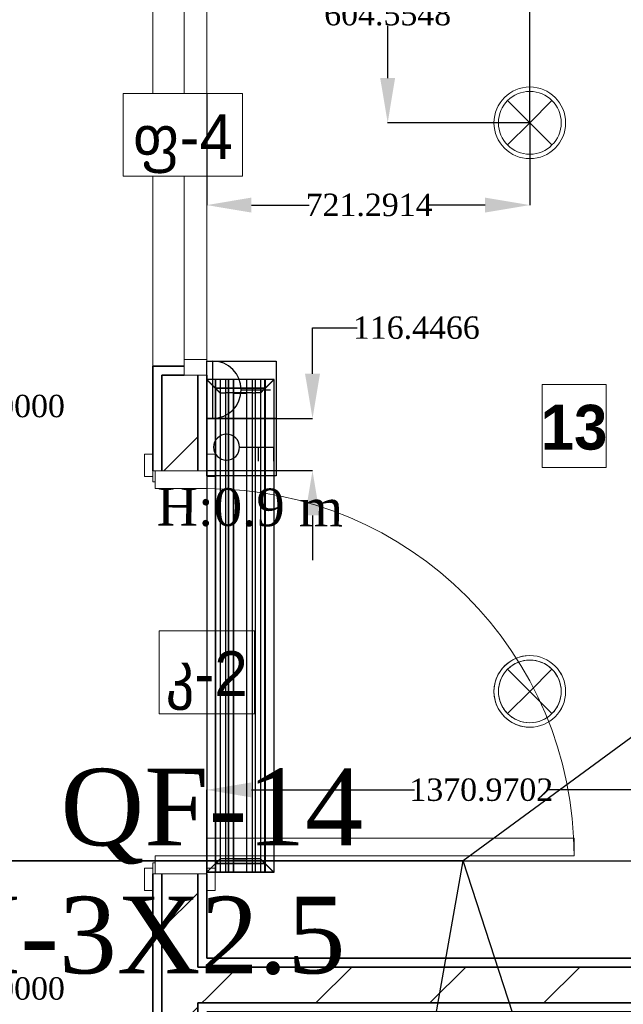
# Model space of a CAD drawing. Header units: inches. Extents: x -78787 to 29484, y -9517 to 23232.
# Tile 39 of 256: x -13003 to -11656, y 383 to 2580. Entities that reach past the tile are written whole.
import ezdxf
from ezdxf import colors
from ezdxf.entities.mleader import LeaderData, LeaderLine
from ezdxf.math import Vec2, Vec3

# ---------------------------------------------------------------- set-up
doc = ezdxf.new("R2010")
doc.units = ezdxf.units.IN
doc.header["$MEASUREMENT"] = 0
doc.set_wipeout_variables(frame=1)
for name, color, linetype in [('- განათება', 7, 'Continuous'), ('- მექანიკური ნაწილი', 7, 'Continuous'), ('- საშტეფცელო როზეტები', 7, 'Continuous'), ('Edges', 7, 'Continuous'), ('New_Structural - Bearing', 7, 'Continuous')]:
    doc.layers.add(name, color=color, linetype=linetype)
for name, color, linetype, lineweight in [('New_Annotation - Text_Pen_No__20', 1, 'Continuous', 0), ('New_Archicad Doors_Pen_No__1', 7, 'Continuous', 13), ('New_Archicad Windows_Pen_No__1', 7, 'Continuous', 13), ('New_Structural - Bearing_Pen_No__1', 7, 'Continuous', 13), ('New_Structural - Bearing_Pen_No__6', 5, 'Continuous', 35)]:
    doc.layers.add(name, color=color, linetype=linetype, lineweight=lineweight)
doc.layers.add('New_Interior - Lamp_Pen_No__77', color=7, linetype='Continuous', lineweight=20, true_color=0xffeb28)
doc.layers.add('New_Structural - Bearing_Pen_No__57', color=7, linetype='Continuous', lineweight=25, true_color=0xdcd214)
doc.styles.add('CT', font='ARIALN.TTF', dxfattribs={"height": 200})
doc.styles.add('GENERATED_STYLE_2', font='txt')
doc.styles.add('GENERATED_STYLE_3', font='txt')
doc.styles.get("Standard").update_dxf_attribs({"font": 'arial.ttf'})
doc.dimstyles.get("Standard").update_dxf_attribs({"dimtxt": 0.18, "dimasz": 0.18, "dimexe": 0.18, "dimexo": 0.0625, "dimgap": 0.09, "dimtad": 0, "dimtih": 1, "dimtoh": 1, "dimdec": 4, "dimzin": 0, "dimdsep": 46, "dimtxsty": 'Standard', "dimcen": 0.09, "dimadec": 0, "dimazin": 0, "dimtfac": 1, "dimtdec": 4, "dimtofl": 0, "dimtmove": 0, "dimatfit": 3, "dimfxl": 1, "dimtolj": 1, "dimtzin": 0, "dimarcsym": 0})
pattern_1 = [(45, (0, 0), (-127.2792, 127.2792), [])]

# ---------------------------------------------------------------- blocks, each defined once
blk = doc.blocks.new('Wall_54', base_point=(-35183.8, 21505.3))
at = {"layer": 'New_Structural - Bearing_Pen_No__57', "linetype": 'Continuous', "lineweight": 25, "true_color": 0xdcd214}
h = blk.add_hatch(dxfattribs=at)
h.set_pattern_fill('MASONRY_BLOCK', color=52, style=0, pattern_type=2)
h.set_pattern_definition(pattern_1)
h.paths.add_polyline_path([(-37945.7, 21485.3), (-37945.7, 21405.3), (-37925.7, 21405.3), (-37925.7, 21485.3)])
h = blk.add_hatch(dxfattribs=at)
h.set_pattern_fill('MASONRY_BLOCK', color=52, style=0, pattern_type=2)
h.set_pattern_definition(pattern_1)
h.paths.add_polyline_path([(-35183.8, 21485.3), (-37925.7, 21485.3), (-37925.7, 21405.3), (-35183.8, 21405.3)])
at = {"layer": 'New_Structural - Bearing_Pen_No__1', "color": 7, "linetype": 'Continuous', "lineweight": 13, "flags": 128}
for points in [[(-35183.8, 21505.3), (-35183.8, 21485.3)], [(-35183.8, 21485.3), (-35183.8, 21405.3)], [(-35183.8, 21405.3), (-35183.8, 21385.3)]]:
    blk.add_lwpolyline(points, dxfattribs=at)
at = {"layer": 'New_Structural - Bearing_Pen_No__6', "color": 5, "linetype": 'Continuous', "lineweight": 35}
for p, q in [((-37925.7, 21485.3), (-37945.7, 21485.3)), ((-35183.8, 21485.3), (-37925.7, 21485.3)), ((-37945.7, 21405.3), (-37925.7, 21405.3)), ((-37925.7, 21405.3), (-35183.8, 21405.3))]:
    blk.add_line(p, q, dxfattribs=at)
at = {"layer": 'New_Structural - Bearing_Pen_No__6', "color": 5, "linetype": 'Continuous', "lineweight": 35, "flags": 128}
for points in [[(-35183.8, 21505.3), (-37925.7, 21505.3)], [(-37925.7, 21385.3), (-35183.8, 21385.3)]]:
    blk.add_lwpolyline(points, dxfattribs=at)
blk = doc.blocks.new('Horizontal Multi-Sash Window_8')
at = {"layer": 'New_Archicad Windows_Pen_No__1', "color": 7, "linetype": 'Continuous', "lineweight": 13}
for p, q in [((-500, 70), (-480, 70)), ((-480, 70), (480, 70)), ((-480, 0), (-480, 70)), ((500, 70), (480, 70)), ((480, 0), (480, 70)), ((-500, 0), (-465, 0)), ((-500, 0), (-500, -30)), ((-500, 0), (-500, -30)), ((-465, 0), (-465, -50)), ((-465, 0), (465, 0)), ((465, -50), (465, 0)), ((465, 0), (500, 0)), ((500, 0), (500, -30)), ((500, 0), (500, -30)), ((-500, -30), (-500, -50)), ((-500, -30), (-500, -50)), ((500, -30), (500, -50)), ((500, -30), (500, -50)), ((-500, -50), (500, -50)), ((-465, -50), (-500, -50)), ((465, -50), (-465, -50)), ((500, -50), (465, -50))]:
    blk.add_line(p, q, dxfattribs=at)
blk = doc.blocks.new('Door_8')
at = {"layer": 'New_Archicad Doors_Pen_No__1', "color": 7, "linetype": 'Continuous', "lineweight": 13}
for p, q in [((370, 0), (370, 820)), ((370, 820), (410, 820)), ((410, 820), (410, 0)), ((-487, 0), (-487, 19)), ((-487, 19), (-437, 19)), ((-437, 0), (-487, 0)), ((-450, 0), (-487, 0)), ((-450, 0), (-487, 0)), ((-410, 0), (-450, 0)), ((-450, 0), (-450, -115)), ((-450, 0), (-450, -20)), ((-450, 0), (-450, -20)), ((-437, 19), (-437, 0)), ((-410, -115), (-410, 0)), ((410, 0), (370, 0)), ((450, 0), (410, 0)), ((410, 0), (410, -115)), ((437, 19), (487, 19)), ((437, 0), (437, 19)), ((487, 0), (437, 0)), ((450, -115), (450, 0)), ((450, 0), (450, -20)), ((450, 0), (450, -20)), ((450, 0), (487, 0)), ((450, 0), (487, 0)), ((487, 19), (487, 0)), ((-450, -20), (-450, -100)), ((-450, -20), (-450, -100)), ((450, -20), (450, -100)), ((450, -20), (450, -100)), ((-450, -100), (-450, -115)), ((-450, -100), (-450, -115)), ((450, -100), (450, -115)), ((450, -100), (450, -115)), ((-487, -139), (-487, -120)), ((-487, -120), (-437, -120)), ((-450, -120), (-487, -120)), ((-450, -120), (-487, -120)), ((-450, -120), (-450, -115)), ((-450, -115), (-425, -115)), ((-450, -115), (-410, -115)), ((-450, -115), (-450, -120)), ((-450, -115), (-450, -120)), ((-425, -120), (-450, -120)), ((-437, -120), (-437, -139)), ((-425, -115), (-425, -120)), ((410, -115), (450, -115)), ((425, -120), (425, -115)), ((425, -115), (450, -115)), ((450, -120), (425, -120)), ((437, -120), (487, -120)), ((437, -139), (437, -120)), ((450, -115), (450, -120)), ((450, -115), (450, -120)), ((450, -115), (450, -120)), ((450, -120), (487, -120)), ((450, -120), (487, -120)), ((487, -120), (487, -139)), ((-437, -139), (-487, -139)), ((487, -139), (437, -139))]:
    blk.add_line(p, q, dxfattribs=at)
blk.add_arc((410, 0), 820, 90, 180, dxfattribs=at)
blk = doc.blocks.new('Wall_248', base_point=(-37925.7, 18905.3))
at = {"layer": 'New_Structural - Bearing_Pen_No__57', "linetype": 'Continuous', "lineweight": 25, "true_color": 0xdcd214}
h = blk.add_hatch(dxfattribs=at)
h.set_pattern_fill('MASONRY_BLOCK', color=52, style=0, pattern_type=2)
h.set_pattern_definition(pattern_1)
h.paths.add_polyline_path([(-37975.7, 22806.3), (-38025.7, 22806.3), (-38025.7, 22593.4), (-37945.7, 22593.4), (-37945.7, 22806.3)])
h = blk.add_hatch(dxfattribs=at)
h.set_pattern_fill('MASONRY_BLOCK', color=52, style=0, pattern_type=2)
h.set_pattern_definition(pattern_1)
h.paths.add_polyline_path([(-38025.7, 21485.3), (-37945.7, 21485.3), (-37945.7, 21693.4), (-38025.7, 21693.4)])
h = blk.add_hatch(dxfattribs=at)
h.set_pattern_fill('MASONRY_BLOCK', color=52, style=0, pattern_type=2)
h.set_pattern_definition(pattern_1)
h.paths.add_polyline_path([(-38025.7, 21485.3), (-38025.7, 21405.3), (-37945.7, 21405.3), (-37945.7, 21485.3)])
h = blk.add_hatch(dxfattribs=at)
h.set_pattern_fill('MASONRY_BLOCK', color=52, style=0, pattern_type=2)
h.set_pattern_definition(pattern_1)
h.paths.add_polyline_path([(-37945.7, 21405.3), (-38025.7, 21405.3), (-38025.7, 21195.7), (-37975.7, 21195.7), (-37945.7, 21195.7)])
at = {"layer": 'New_Structural - Bearing_Pen_No__1', "color": 7, "linetype": 'Continuous', "lineweight": 13}
for p, q in [((-37975.7, 22806.3), (-37975.7, 22826.3)), ((-37975.7, 22806.3), (-37945.7, 22806.3)), ((-37945.7, 22806.3), (-37925.7, 22806.3)), ((-38040.7, 22593.4), (-38045.7, 22593.4)), ((-38025.7, 22593.4), (-38040.7, 22593.4)), ((-37945.7, 22593.4), (-38025.7, 22593.4)), ((-37925.7, 22593.4), (-37945.7, 22593.4)), ((-38040.7, 21693.4), (-38045.7, 21693.4)), ((-38025.7, 21693.4), (-38040.7, 21693.4)), ((-37945.7, 21693.4), (-38025.7, 21693.4)), ((-37925.7, 21693.4), (-37945.7, 21693.4))]:
    blk.add_line(p, q, dxfattribs=at)
at = {"layer": 'New_Structural - Bearing_Pen_No__6', "color": 5, "linetype": 'Continuous', "lineweight": 35}
for p, q in [((-37975.7, 22826.3), (-38045.7, 22826.3)), ((-38045.7, 22806.3), (-38045.7, 22826.3)), ((-38025.7, 22806.3), (-38025.7, 22593.4)), ((-38025.7, 22806.3), (-37975.7, 22806.3)), ((-37945.7, 22593.4), (-37945.7, 22806.3)), ((-38045.7, 22593.4), (-38045.7, 22630.4)), ((-37925.7, 22593.4), (-37925.7, 22630.4)), ((-38045.7, 21693.4), (-38045.7, 21656.4)), ((-38025.7, 21693.4), (-38025.7, 21485.3)), ((-37945.7, 21485.3), (-37945.7, 21693.4)), ((-37925.7, 21693.4), (-37925.7, 21656.4)), ((-38025.7, 21485.3), (-38025.7, 21405.3)), ((-37925.7, 21485.3), (-37945.7, 21485.3)), ((-38025.7, 21405.3), (-38025.7, 21195.7)), ((-37945.7, 21405.3), (-37925.7, 21405.3)), ((-37945.7, 21195.7), (-37945.7, 21405.3))]:
    blk.add_line(p, q, dxfattribs=at)
at = {"layer": 'New_Structural - Bearing_Pen_No__6', "color": 5, "linetype": 'Continuous', "lineweight": 35, "flags": 128}
for points in [[(-38045.7, 22806.3), (-38045.7, 22593.4)], [(-37925.7, 22593.4), (-37925.7, 22806.3)], [(-38045.7, 21693.4), (-38045.7, 21195.7)], [(-37925.7, 21505.3), (-37925.7, 21693.4)]]:
    blk.add_lwpolyline(points, dxfattribs=at)
at = {"layer": 'New_Archicad Doors_Pen_No__1', "color": 7, "linetype": 'Continuous', "lineweight": 13, "zscale": 1000, "rotation": 270}
blk.add_blockref('Door_8', (-37925.7, 22143.4), dxfattribs=at)
at = {"layer": 'New_Archicad Windows_Pen_No__1', "color": 7, "linetype": 'Continuous', "lineweight": 13, "xscale": -1, "zscale": 1000, "rotation": 90}
blk.add_blockref('Horizontal Multi-Sash Window_8', (-37975.7, 23306.3), dxfattribs=at)
blk = doc.blocks.new('Wall_249', base_point=(-35083.8, 24094.3))
at = {"layer": 'New_Archicad Doors_Pen_No__1', "color": 7, "linetype": 'Continuous', "lineweight": 13, "zscale": 1000, "rotation": 179.9999999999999}
blk.add_blockref('Door_8', (-38737.1, 23974.3), dxfattribs=at)
blk = doc.blocks.new('- საშტეფცელო როზეტი IP22')
at = {"layer": '- საშტეფცელო როზეტები', "color": 5}
for p, q in [((8536.7, 3822.7), (8536.7, 3888.1)), ((8472.6, 3758.6), (8600.9, 3758.6))]:
    blk.add_line(p, q, dxfattribs=at)
blk.add_arc((8536.7, 3758.6), 64.1, 0, 180, dxfattribs=at)
blk = doc.blocks.new('2-იანი ჩარჩო')
at = {"layer": '- საშტეფცელო როზეტები', "color": 5}
blk.add_line((8600.4, 3737), (8600.4, 3582), dxfattribs=at)
for points in [[(8472.1, 3582), (8472.1, 3737), (8600.4, 3737)], [(8600.4, 3737), (8728.7, 3737), (8728.7, 3582), (8600.4, 3582)], [(8600.4, 3582), (8472.1, 3582)]]:
    blk.add_lwpolyline(points, dxfattribs=at)
blk = doc.blocks.new('ორკლავიშა ჩამრთველლი იპ 22')
at = {"layer": '- განათება', "color": 6}
for points in [[(0.3, 352.8), (-106, 352.8)], [(0, 97.5), (0.3, 352.8)], [(0.1, 237.8), (-105.7, 237.8)]]:
    blk.add_lwpolyline(points, dxfattribs=at)
blk.add_circle((0, 0), 97.5, dxfattribs=at)
blk = doc.blocks.new('lineardiffplan')
blk.add_lwpolyline([(393.1, 274.9), (1492.8, 274.9), (1492.8, 124.4), (393.1, 124.4)], close=True)
at = {"layer": 'Edges'}
for p, q in [((392.8, 274.9), (392.8, 274.6)), ((393.1, 274.9), (392.8, 274.9)), ((422.8, 244.9), (392.8, 274.9)), ((392.8, 274.6), (392.9, 274.5)), ((392.9, 125.2), (392.9, 274.5)), ((412.4, 255), (392.9, 274.5)), ((393.1, 274.9), (393.2, 274.8)), ((393.2, 274.8), (412.7, 255.3)), ((1462.8, 244.9), (1492.8, 274.9)), ((1472.9, 255.3), (1492.4, 274.8)), ((1473.2, 254.9), (1492.8, 274.5)), ((1492.4, 274.8), (1492.5, 274.9)), ((1492.8, 274.9), (1492.5, 274.9)), ((1492.8, 274.5), (1492.8, 274.9)), ((1492.8, 274.5), (1492.8, 274.5)), ((1492.8, 125.4), (1492.8, 274.5)), ((1492.8, 255.3), (392.9, 255.3)), ((392.9, 254.9), (1492.8, 254.9)), ((392.9, 244.9), (1492.8, 244.9)), ((412.4, 144.7), (412.4, 255)), ((412.8, 254.6), (412.4, 255)), ((412.7, 255.3), (413.1, 254.9)), ((412.8, 145.1), (412.8, 254.6)), ((412.8, 254.6), (422.8, 244.6)), ((413.1, 254.9), (423.1, 244.9)), ((422.8, 244.6), (422.8, 244.9)), ((422.8, 244.9), (423.1, 244.9)), ((422.8, 244.6), (422.8, 244.6)), ((422.8, 244.6), (422.8, 233.2)), ((423.1, 244.9), (423.1, 244.9)), ((1472.5, 254.9), (1462.5, 244.9)), ((1462.5, 244.9), (1462.5, 244.9)), ((1462.5, 244.9), (1462.8, 244.9)), ((1462.8, 244.9), (1462.9, 244.6)), ((1462.8, 244.5), (1462.9, 244.6)), ((1462.8, 233.2), (1462.8, 244.5)), ((1462.9, 244.6), (1472.8, 254.5)), ((1472.9, 255.3), (1472.5, 254.9)), ((1472.8, 254.5), (1473.2, 254.9)), ((1472.8, 254.5), (1472.8, 145.3)), ((1473.2, 144.9), (1473.2, 254.9)), ((392.9, 233.2), (1492.8, 233.2)), ((392.9, 233), (1492.8, 233)), ((392.9, 226.8), (1492.8, 226.8)), ((392.9, 226.5), (1492.8, 226.5)), ((422.8, 233), (422.8, 233.2)), ((422.8, 226.8), (422.8, 233)), ((422.8, 226.5), (422.8, 226.8)), ((422.8, 214.9), (422.8, 226.5)), ((1462.8, 233), (1462.8, 233.2)), ((1462.8, 226.8), (1462.8, 233)), ((1462.8, 226.5), (1462.8, 226.8)), ((1462.8, 214.9), (1462.8, 226.5)), ((392.9, 214.9), (1492.8, 214.9)), ((1492.8, 214.8), (392.9, 214.8)), ((422.4, 214.9), (422.3, 214.9)), ((422.8, 214.9), (422.4, 214.9)), ((422.8, 184.9), (422.8, 214.9)), ((423.2, 214.9), (422.8, 214.9)), ((423.2, 214.8), (422.8, 214.9)), ((423.2, 214.8), (423.2, 214.9)), ((423.2, 214.8), (423.2, 184.9)), ((1462.8, 214.9), (1462.4, 214.9)), ((1462.4, 214.9), (1462.4, 214.8)), ((1462.8, 214.9), (1462.4, 214.8)), ((1462.4, 184.9), (1462.4, 214.8)), ((1462.8, 214.9), (1462.8, 184.9)), ((1462.8, 214.9), (1463.2, 214.9)), ((1463.2, 214.9), (1463.3, 214.9)), ((1492.8, 184.9), (392.9, 184.9)), ((422.4, 184.9), (422.3, 184.9)), ((422.8, 184.9), (422.4, 184.9)), ((422.8, 184.9), (423.2, 184.9)), ((422.8, 173.2), (422.8, 184.9)), ((1462.4, 184.9), (1462.8, 184.9)), ((1462.8, 173.2), (1462.8, 184.9)), ((1463.2, 184.9), (1462.8, 184.9)), ((1463.2, 184.9), (1463.3, 184.9)), ((392.8, 124.9), (422.8, 154.9)), ((392.9, 173.2), (1492.8, 173.2)), ((392.9, 173), (1492.8, 173)), ((392.9, 166.8), (1492.8, 166.8)), ((392.9, 166.5), (1492.8, 166.5)), ((392.9, 154.9), (1492.8, 154.9)), ((412.8, 145.1), (422.8, 155.1)), ((423.1, 154.8), (413.1, 144.9)), ((422.8, 173), (422.8, 173.2)), ((422.8, 173), (422.8, 166.8)), ((422.8, 166.5), (422.8, 166.8)), ((422.8, 155.1), (422.8, 166.5)), ((422.8, 154.9), (422.8, 155.1)), ((422.8, 155.1), (422.8, 155.1)), ((423.1, 154.8), (422.8, 154.9)), ((423.1, 154.8), (423.1, 154.9)), ((1462.5, 154.8), (1462.4, 154.9)), ((1462.8, 154.9), (1462.5, 154.8)), ((1462.5, 154.8), (1472.4, 144.9)), ((1462.8, 173), (1462.8, 173.2)), ((1462.8, 166.8), (1462.8, 173)), ((1462.8, 166.5), (1462.8, 166.8)), ((1462.8, 155.3), (1462.8, 166.5)), ((1462.9, 155.2), (1462.8, 155.3)), ((1462.9, 155.2), (1462.8, 154.9)), ((1462.8, 154.9), (1492.8, 124.9)), ((1472.8, 145.3), (1462.9, 155.2)), ((1492.8, 144.9), (392.9, 144.9)), ((392.9, 125.2), (412.4, 144.7)), ((392.9, 144.5), (1492.8, 144.5)), ((412.7, 144.5), (393.2, 124.9)), ((412.8, 145.1), (412.4, 144.7)), ((412.7, 144.5), (413.1, 144.9)), ((1472.4, 144.9), (1472.8, 144.5)), ((1473.2, 144.9), (1472.8, 145.3)), ((1472.8, 144.5), (1492.4, 124.9)), ((1473.2, 144.9), (1492.8, 125.4)), ((392.9, 125.2), (392.8, 125.1)), ((392.8, 125.1), (392.8, 124.9)), ((392.8, 124.9), (393.1, 124.9)), ((393.2, 124.9), (393.1, 124.9)), ((1492.4, 124.9), (1492.8, 124.9)), ((1492.4, 124.9), (1492.4, 124.9)), ((1492.8, 125.3), (1492.8, 125.4)), ((1492.8, 124.9), (1492.8, 125.3))]:
    blk.add_line(p, q, dxfattribs=at)
blk = doc.blocks.new('Recessed Spot')
at = {"layer": 'New_Interior - Lamp_Pen_No__77', "color": 2, "linetype": 'Continuous', "lineweight": 20, "true_color": 0xffeb28}
for q in [(-49.5, 49.5), (49.5, 49.5), (-49.5, -49.5), (49.5, -49.5)]:
    blk.add_line((0, 0), q, dxfattribs=at)
at = {"layer": 'New_Interior - Lamp_Pen_No__77', "color": 2, "linetype": 'Continuous', "lineweight": 20, "true_color": 0xffeb28, "flags": 128}
blk.add_lwpolyline([(80, 0, 1), (-80, 0, 1)], format="xyb", close=True, dxfattribs=at)
at = {"layer": 'New_Interior - Lamp_Pen_No__77', "color": 2, "linetype": 'Continuous', "lineweight": 20, "true_color": 0xffeb28}
blk.add_circle((0, 0), 70, dxfattribs=at)
blk = doc.blocks.new('_DotSmall')
at = {"color": 0, "linetype": 'ByBlock', "const_width": 0.5}
blk.add_lwpolyline([(-0.0625, 0, 1), (0.0625, 0, 1)], format="xyb", close=True, dxfattribs=at)
blk = doc.blocks.new('*D608')
at = {"layer": '- განათება', "color": 0, "lineweight": -2, "transparency": 16777216}
for p, q in [((-11864.7, 2350.2), (-11864.7, 2784.4)), ((-11764.7, 2784.2), (-11341.6, 2784.2)), ((-10664.7, 2784.2), (-11042.4, 2784.2)), ((-10564.7, 2350.2), (-10564.7, 2784.4))]:
    blk.add_line(p, q, dxfattribs=at)
at = {"layer": '- განათება', "color": 0, "transparency": 16777216}
for points in [[(-11764.7, 2800.9), (-11764.7, 2767.5), (-11864.7, 2784.2)], [(-10664.7, 2800.9), (-10664.7, 2767.5), (-10564.7, 2784.2)]]:
    blk.add_solid(points, dxfattribs=at)
at = {"layer": 'Defpoints', "color": 0, "transparency": 16777216}
for p in [(-10564.7, 2784.2), (-11864.7, 2350.1), (-10564.7, 2350.1)]:
    blk.add_point(p, dxfattribs=at)
at = {"layer": '- განათება', "color": 0, "transparency": 16777216, "insert": (-11192, 2784.2), "char_height": 50, "attachment_point": 5}
blk.add_mtext('\\A1;{\\fSylfaen|b0|i0|c0|p18;1300.0000}', dxfattribs=at)
blk = doc.blocks.new('*D626')
at = {"layer": '- განათება', "color": 0, "lineweight": -2, "transparency": 16777216}
for p, q in [((-12586, 2415.8), (-12586, 2166.3)), ((-11864.7, 2350.1), (-11864.7, 2166.3)), ((-12486, 2166.5), (-12357.6, 2166.5)), ((-11964.7, 2166.5), (-12089.4, 2166.5))]:
    blk.add_line(p, q, dxfattribs=at)
at = {"layer": '- განათება', "color": 0, "transparency": 16777216}
for points in [[(-12486, 2183.2), (-12486, 2149.8), (-12586, 2166.5)], [(-11964.7, 2183.2), (-11964.7, 2149.8), (-11864.7, 2166.5)]]:
    blk.add_solid(points, dxfattribs=at)
at = {"layer": 'Defpoints', "color": 0, "transparency": 16777216}
for p in [(-12586, 2415.8), (-11864.7, 2350.1), (-11864.7, 2166.5)]:
    blk.add_point(p, dxfattribs=at)
at = {"layer": '- განათება', "color": 0, "transparency": 16777216, "insert": (-12223.5, 2166.5), "char_height": 50, "attachment_point": 5}
blk.add_mtext('\\A1;{\\fSylfaen|b0|i0|c0|p18;721.2914}', dxfattribs=at)
blk = doc.blocks.new('*D627')
at = {"layer": '- განათება', "color": 0, "lineweight": -2, "transparency": 16777216}
for p, q in [((-11799.1, 2954.7), (-12182.2, 2954.7)), ((-12182, 2854.7), (-12182, 2617.9)), ((-12182, 2450.1), (-12182, 2566.6)), ((-11864.8, 2350.1), (-12182.2, 2350.1))]:
    blk.add_line(p, q, dxfattribs=at)
at = {"layer": '- განათება', "color": 0, "transparency": 16777216}
for points in [[(-12198.7, 2854.7), (-12165.4, 2854.7), (-12182, 2954.7)], [(-12198.7, 2450.1), (-12165.4, 2450.1), (-12182, 2350.1)]]:
    blk.add_solid(points, dxfattribs=at)
at = {"layer": 'Defpoints', "color": 0, "transparency": 16777216}
for p in [(-11799, 2954.7), (-12182, 2350.1), (-11864.7, 2350.1)]:
    blk.add_point(p, dxfattribs=at)
at = {"layer": '- განათება', "color": 0, "transparency": 16777216, "insert": (-12182, 2592.2), "char_height": 50, "attachment_point": 5}
blk.add_mtext('\\A1;{\\fSylfaen|b0|i0|c0|p18;604.5548}', dxfattribs=at)
blk = doc.blocks.new('*D663')
at = {"layer": '- განათება', "color": 0, "lineweight": -2, "transparency": 16777216}
for p, q in [((-13332.5, 2323.4), (-13062.9, 2323.4)), ((-13063.1, 2223.4), (-13063.1, 1743.1)), ((-13063.1, 1123.4), (-13063.1, 1691.9)), ((-13332.5, 1023.4), (-13062.9, 1023.4))]:
    blk.add_line(p, q, dxfattribs=at)
at = {"layer": '- განათება', "color": 0, "transparency": 16777216}
for points in [[(-13079.7, 2223.4), (-13046.4, 2223.4), (-13063.1, 2323.4)], [(-13079.7, 1123.4), (-13046.4, 1123.4), (-13063.1, 1023.4)]]:
    blk.add_solid(points, dxfattribs=at)
at = {"layer": 'Defpoints', "color": 0, "transparency": 16777216}
for p in [(-13332.5, 2323.4), (-13332.5, 1023.4), (-13063.1, 1023.4)]:
    blk.add_point(p, dxfattribs=at)
at = {"layer": '- განათება', "color": 0, "transparency": 16777216, "insert": (-13063.1, 1717.5), "char_height": 50, "attachment_point": 5}
blk.add_mtext('\\A1;{\\fSylfaen|b0|i0|c0|p18;1300.0000}', dxfattribs=at)
blk = doc.blocks.new('*D664')
at = {"layer": '- განათება', "color": 0, "lineweight": -2, "transparency": 16777216}
for p, q in [((-13332.5, 1023.4), (-13062.9, 1023.4)), ((-13063.1, 923.4), (-13063.1, 443.1)), ((-13063.1, -176.6), (-13063.1, 391.9)), ((-13332.5, -276.6), (-13062.9, -276.6))]:
    blk.add_line(p, q, dxfattribs=at)
at = {"layer": '- განათება', "color": 0, "transparency": 16777216}
for points in [[(-13079.7, 923.4), (-13046.4, 923.4), (-13063.1, 1023.4)], [(-13079.7, -176.6), (-13046.4, -176.6), (-13063.1, -276.6)]]:
    blk.add_solid(points, dxfattribs=at)
at = {"layer": 'Defpoints', "color": 0, "transparency": 16777216}
for p in [(-13332.5, 1023.4), (-13332.5, -276.6), (-13063.1, -276.6)]:
    blk.add_point(p, dxfattribs=at)
at = {"layer": '- განათება', "color": 0, "transparency": 16777216, "insert": (-13063.1, 417.5), "char_height": 50, "attachment_point": 5}
blk.add_mtext('\\A1;{\\fSylfaen|b0|i0|c0|p18;1300.0000}', dxfattribs=at)
blk = doc.blocks.new('*D1193')
at = {"layer": '- საშტეფცელო როზეტები', "color": 0, "lineweight": -2, "transparency": 16777216}
for p, q in [((-12349.8, 1790.2), (-12349.8, 1892.5)), ((-12349.8, 1892.5), (-12249.8, 1892.5)), ((-12585.9, 1690.2), (-12349.6, 1690.2)), ((-12585.9, 1573.8), (-12349.6, 1573.8)), ((-12349.8, 1473.8), (-12349.8, 1373.8))]:
    blk.add_line(p, q, dxfattribs=at)
at = {"layer": '- საშტეფცელო როზეტები', "color": 0, "transparency": 16777216}
for points in [[(-12366.5, 1790.2), (-12333.1, 1790.2), (-12349.8, 1690.2)], [(-12366.5, 1473.8), (-12333.1, 1473.8), (-12349.8, 1573.8)]]:
    blk.add_solid(points, dxfattribs=at)
at = {"layer": 'Defpoints', "color": 0, "transparency": 16777216}
for p in [(-12586, 1690.2), (-12586, 1573.8), (-12349.8, 1573.8)]:
    blk.add_point(p, dxfattribs=at)
at = {"layer": '- საშტეფცელო როზეტები', "color": 0, "transparency": 16777216, "insert": (-12118, 1892.5), "char_height": 50, "attachment_point": 5}
blk.add_mtext('\\A1;{\\fSylfaen|b0|i0|c0|p18;116.4466}', dxfattribs=at)
blk = doc.blocks.new('*D1194')
at = {"layer": '- საშტეფცელო როზეტები', "color": 0, "lineweight": -2, "transparency": 16777216}
for p, q in [((-12586, 485.7), (-12586, 861.4)), ((-12486, 861.2), (-12122, 861.2)), ((-11315, 861.2), (-11824, 861.2)), ((-11215, 485.7), (-11215, 861.4))]:
    blk.add_line(p, q, dxfattribs=at)
at = {"layer": '- საშტეფცელო როზეტები', "color": 0, "transparency": 16777216}
for points in [[(-12486, 877.9), (-12486, 844.5), (-12586, 861.2)], [(-11315, 877.9), (-11315, 844.5), (-11215, 861.2)]]:
    blk.add_solid(points, dxfattribs=at)
at = {"layer": 'Defpoints', "color": 0, "transparency": 16777216}
for p in [(-11215, 861.2), (-12586, 485.7), (-11215, 485.7)]:
    blk.add_point(p, dxfattribs=at)
at = {"layer": '- საშტეფცელო როზეტები', "color": 0, "transparency": 16777216, "insert": (-11973, 861.2), "char_height": 50, "attachment_point": 5}
blk.add_mtext('\\A1;{\\fSylfaen|b0|i0|c0|p18;1370.9702}', dxfattribs=at)
blk = doc.blocks.new('AVARIULI GANATEBA')
at = {"layer": '- განათება', "color": 3, "linetype": 'Continuous', "lineweight": 20}
for q in [(-49.5, 49.5), (49.5, 49.5), (-49.5, -49.5), (49.5, -49.5)]:
    blk.add_line((0, 0), q, dxfattribs=at)
for major_axis, start_param, end_param in [((56.6, 56.6), 0.785398, 3.926991), ((-49.5, 49.5), 2.356194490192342, 8.639379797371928), ((56.6, 56.6), 3.926991, 7.068583)]:
    blk.add_ellipse((0, 0), major_axis=major_axis, ratio=1, start_param=start_param, end_param=end_param, dxfattribs=at)

msp = doc.modelspace()

# ---------------------------------------------------------------- block references
at = {"layer": '- განათება', "color": 2, "linetype": 'Continuous', "lineweight": 20, "true_color": 0xffeb28, "zscale": 1000}
msp.add_blockref('Recessed Spot', (-11864.71743, 2350.11392), dxfattribs=at)
at = {"layer": '- განათება', "color": 6, "xscale": -0.2965673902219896, "yscale": 0.2965673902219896, "zscale": 0.2965673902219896, "rotation": 270}
msp.add_blockref('ორკლავიშა ჩამრთველლი იპ 22', (-12541.58988, 1626.06638), dxfattribs=at)
at = {"layer": '- განათება', "color": 1}
msp.add_blockref('AVARIULI GANATEBA', (-11864.71743, 1081.04749), dxfattribs=at)
at = {"layer": '- განათება', "color": 3, "linetype": 'Continuous', "lineweight": 20, "zscale": 1000}
msp.add_blockref('Recessed Spot', (-11864.71743, 1081.04749), dxfattribs=at)
at = {"layer": '- საშტეფცელო როზეტები', "color": 5, "rotation": 270}
msp.add_blockref('2-იანი ჩარჩო', (-16167.98132, 10290.58519), dxfattribs=at)
at = {"layer": '- საშტეფცელო როზეტები', "rotation": 270}
msp.add_blockref('- საშტეფცელო როზეტი IP22', (-16331.59469, 10291.07493), dxfattribs=at)
at = {"layer": 'New_Structural - Bearing', "color": 7, "lineweight": 35}
for name, p in [('Wall_249', (-9744.06848, 3074.66871)), ('Wall_248', (-12586.00885, -2114.37431)), ('Wall_54', (-9844.06848, 485.67904))]:
    msp.add_blockref(name, p, dxfattribs=at)

# ---------------------------------------------------------------- texts
at = {"layer": '- საშტეფცელო როზეტები', "color": 5, "insert": (-12281.17084, 1533.03686), "char_height": 83.9644685, "attachment_point": 3, "rotation": 359.68932566}
msp.add_mtext_dynamic_manual_height_columns('{\\fSylfaen|b0|i0|c0|p18;H:0.9 m}', width=710.9466492, gutter_width=1.70068, heights=[0], dxfattribs=at)

# ---------------------------------------------------------------- dimensions: what is measured, and where the dimension line sits
at = {"layer": '- განათება', "color": 1}
for base, p1, p2, picture, middle in [((-12182.01854, 2350.11392), (-11798.9952, 2954.66871), (-11864.71743, 2350.11392), '*D627', (-12182.01854, 2592.24985)), ((-13063.05855, 1023.35514), (-13332.51489, 2323.35514), (-13332.51489, 1023.35514), '*D663', (-13063.05855, 1717.5)), ((-13063.05855, -276.64486), (-13332.51489, 1023.35514), (-13332.51489, -276.64486), '*D664', (-13063.05855, 417.5))]:
    dim = msp.add_linear_dim(base=base, p1=p1, p2=p2, angle=270, text='{\\fSylfaen|b0|i0|c0|p18;<>}', dimstyle='Standard', override={"dimtxt": 50, "dimasz": 100}, dxfattribs=at)
    dim.commit()
    dim.dimension.update_dxf_attribs({"geometry": picture, "text_midpoint": middle, "dimtype": 160})
dim = msp.add_linear_dim(base=(-10564.71743, 2784.21035), p1=(-11864.71743, 2350.11392), p2=(-10564.71743, 2350.11392), text='{\\fSylfaen|b0|i0|c0|p18;<>}', dimstyle='Standard', override={"dimtxt": 50, "dimasz": 100}, dxfattribs=at)
dim.commit()
dim.dimension.update_dxf_attribs({"geometry": '*D608', "text_midpoint": (-11192, 2784.21035), "dimtype": 160})
at = {"layer": '- საშტეფცელო როზეტები', "color": 1}
dim = msp.add_linear_dim(base=(-12349.81046, 1573.75323), p1=(-12586.00885, 1690.19985), p2=(-12586.00885, 1573.75323), angle=270, text='{\\fSylfaen|b0|i0|c0|p18;<>}', dimstyle='Standard', override={"dimtxt": 50, "dimasz": 100}, dxfattribs=at)
dim.commit()
dim.dimension.update_dxf_attribs({"geometry": '*D1193', "text_midpoint": (-12117.97948, 1892.5), "dimtype": 160})
dim = msp.add_linear_dim(base=(-11215.03868, 861.20745), p1=(-12586.00885, 485.67904), p2=(-11215.03868, 485.67904), text='{\\fSylfaen|b0|i0|c0|p18;<>}', dimstyle='Standard', override={"dimtxt": 50, "dimasz": 100}, dxfattribs=at)
dim.commit()
dim.dimension.update_dxf_attribs({"geometry": '*D1194', "text_midpoint": (-11973, 861.20745), "dimtype": 160})

# ---------------------------------------------------------------- leaders
at = {"layer": '- მექანიკური ნაწილი', "color": 7}
ml = msp.add_multileader_mtext('Standard', dxfattribs=at)
ml.set_content('{\\fSylfaen|b1|i0|c0|p18;\\C1;DB-HVAC\\C7;  \\fSylfaen|b0|i0|c0|p18;\\C1;QF-14          \\C7;N2XH-3X2.5}', color=7, style='CT')
ml.set_leader_properties()
ml.set_arrow_properties(name='DOTSMALL')
ml.build(insert=Vec2(0, 0))
ml.multileader.update_dxf_attribs({"has_dogleg": 0, "text_left_attachment_type": 6, "text_right_attachment_type": 6, "dogleg_length": 9, "arrow_head_size": 172.53719})
ctx = ml.context
ctx.base_point, ctx.char_height, ctx.arrow_head_size, ctx.landing_gap_size, ctx.plane_origin = Vec3(-14019.30061, 703.09797), 171.3007828, 172.53719, 57.5124, Vec3(-30378.15521, -10325.17571)
ctx.left_attachment, ctx.right_attachment, ctx.text_align_type = 6, 6, 1
notes = []
notes.append((ctx, [(0, (1, 1, 0), (-12007.20619, 703.09797), (-1, 0), 6.4932, [(2, [(-11316.45431, -1438.5)], 0, [])])]))
ctx.mtext.insert, ctx.mtext.width, ctx.mtext.defined_height, ctx.mtext.alignment, ctx.mtext.flow_direction = Vec3(-13016.5, 908.65891), 2531.4263669, 243.98464, 2, 5
ml = msp.add_multileader_mtext('Standard', dxfattribs=at)
ml.set_content('{\\fSylfaen|b1|i0|c0|p18;\\C1;DB-HVAC\\C7;  \\fSylfaen|b0|i0|c0|p18;\\C1;QF-14          \\C7;N2XH-3X2.5}', color=7, style='CT')
ml.set_leader_properties()
ml.set_arrow_properties(name='DOTSMALL')
ml.build(insert=Vec2(0, 0))
ml.multileader.update_dxf_attribs({"has_dogleg": 0, "text_left_attachment_type": 6, "text_right_attachment_type": 6, "dogleg_length": 9, "arrow_head_size": 172.53719})
ctx = ml.context
ctx.base_point, ctx.char_height, ctx.arrow_head_size, ctx.landing_gap_size, ctx.plane_origin = Vec3(-14019.30061, 703.09797), 171.3007828, 172.53719, 57.5124, Vec3(-30378.15521, -10325.17571)
ctx.left_attachment, ctx.right_attachment, ctx.text_align_type = 6, 6, 1
notes.append((ctx, [(0, (1, 1, 0), (-12007.20619, 703.09797), (-1, 0), 6.4932, [(2, [(-12657, -2961)], 0, [])])]))
ctx.mtext.insert, ctx.mtext.width, ctx.mtext.defined_height, ctx.mtext.alignment, ctx.mtext.flow_direction = Vec3(-13016.5, 908.65891), 2531.4263669, 243.98464, 2, 5
for ctx, leaders in notes:
    for number, flags, end, landing, length, lines in leaders:
        leader = LeaderData()
        leader.index, (leader.has_last_leader_line, leader.has_dogleg_vector, leader.attachment_direction) = number, flags
        leader.last_leader_point, leader.dogleg_vector, leader.dogleg_length = Vec3(end), Vec3(landing), length
        for number, points, colour, breaks in lines:
            line = LeaderLine()
            line.index, line.vertices, line.color, line.breaks = number, Vec3.list(points), colors.encode_raw_color(colour), breaks
            leader.lines.append(line)
        ctx.leaders.append(leader)

# ---------------------------------------------------------------- next in the draw order: wipeouts: each hides what was drawn before it
at = {"color": 1, "linetype": 'Continuous', "lineweight": 0, "ltscale": 222960.691252}
msp.add_wipeout([(-12772.15571, 2230.98652), (-12506.4102, 2230.98652), (-12506.4102, 2415.83615), (-12772.15571, 2415.83615)], dxfattribs=at).dxf.layer = 'New_Annotation - Text_Pen_No__20'
at = {"color": 1, "linetype": 'Continuous', "lineweight": 0, "ltscale": 217486.833087}
msp.add_wipeout([(-11837.44281, 1580.92255), (-11694.46087, 1580.92255), (-11694.46087, 1765.77192), (-11837.44281, 1765.77192)], dxfattribs=at).dxf.layer = 'New_Annotation - Text_Pen_No__20'
at = {"color": 1, "linetype": 'Continuous', "lineweight": 0, "ltscale": 219629.563666}
msp.add_wipeout([(-12692.48176, 1031.32883), (-12479.53595, 1031.32883), (-12479.53595, 1216.17763), (-12692.48176, 1216.17763)], dxfattribs=at).dxf.layer = 'New_Annotation - Text_Pen_No__20'

# ---------------------------------------------------------------- next in the draw order: linework, layer by layer
at = {"layer": 'New_Annotation - Text_Pen_No__20', "color": 1, "linetype": 'Continuous', "lineweight": 0, "flags": 128}
for points in [[(-12772.15571, 2230.98652), (-12506.4102, 2230.98652), (-12506.4102, 2415.83615), (-12772.15571, 2415.83615), (-12772.15571, 2230.98652)], [(-11837.44281, 1580.92255), (-11694.46087, 1580.92255), (-11694.46087, 1765.77192), (-11837.44281, 1765.77192), (-11837.44281, 1580.92255)], [(-12692.48176, 1031.32883), (-12479.53595, 1031.32883), (-12479.53595, 1216.17763), (-12692.48176, 1216.17763), (-12692.48176, 1031.32883)]]:
    msp.add_lwpolyline(points, close=True, dxfattribs=at)

# ---------------------------------------------------------------- next in the draw order: block references
at = {"layer": '- მექანიკური ნაწილი', "xscale": -1, "rotation": 90}
msp.add_blockref('lineardiffplan', (-12311.15174, 2170.04363), dxfattribs=at)

# ---------------------------------------------------------------- next in the draw order: texts
at = {"layer": 'New_Annotation - Text_Pen_No__20', "color": 1, "linetype": 'Continuous', "lineweight": 0, "char_height": 100, "attachment_point": 2}
for s, insert, style in [('\\A1;{\\pqc;\\fBOG 2018|b0|i0|c0|p0;\\W1.000000;ფ-\\fBOG 2018|b0|i0|c0|p0;\\W1.000000;4}', (-12639.28296, 2369.16949), 'GENERATED_STYLE_2'), ('\\A1;{\\pqc;\\fBOG 2018|b1|i0|c0|p0;\\W1.000000;1\\fBOG 2018|b1|i0|c0|p0;\\W1.000000;3}', (-11765.95184, 1720.85071), 'GENERATED_STYLE_3'), ('\\A1;{\\pqc;\\fBOG 2018|b0|i0|c0|p0;\\W1.000000;კ-\\fBOG 2018|b0|i0|c0|p0;\\W1.000000;2}', (-12586.00885, 1170.82005), 'GENERATED_STYLE_2')]:
    msp.add_mtext(s, dxfattribs=dict(at, insert=insert, style=style))

# ---------------------------------------------------------------- next in the draw order: dimensions: what is measured, and where the dimension line sits
at = {"layer": '- განათება', "color": 1}
dim = msp.add_linear_dim(base=(-11864.71743, 2166.5), p1=(-12586.00885, 2415.83615), p2=(-11864.71743, 2350.11392), text='{\\fSylfaen|b0|i0|c0|p18;<>}', dimstyle='Standard', override={"dimtxt": 50, "dimasz": 100}, dxfattribs=at)
dim.commit()
dim.dimension.update_dxf_attribs({"geometry": '*D626', "text_midpoint": (-12223.5, 2166.5), "dimtype": 160})

# ---------------------------------------------------------------- next in the draw order: leaders
at = {"layer": '- მექანიკური ნაწილი', "color": 7}
ml = msp.add_multileader_mtext('Standard', dxfattribs=at)
ml.set_content('{\\fSylfaen|b1|i0|c0|p18;\\C1;DB-HVAC\\C7;  \\fSylfaen|b0|i0|c0|p18;\\C1;QF-14          \\C7;N2XH-3X2.5}', color=7, style='CT')
ml.set_leader_properties()
ml.set_arrow_properties(name='DOTSMALL')
ml.build(insert=Vec2(0, 0))
ml.multileader.update_dxf_attribs({"has_dogleg": 0, "text_left_attachment_type": 6, "text_right_attachment_type": 6, "dogleg_length": 9, "arrow_head_size": 172.53719})
ctx = ml.context
ctx.base_point, ctx.char_height, ctx.arrow_head_size, ctx.landing_gap_size, ctx.plane_origin = Vec3(-14019.30061, 703.09797), 171.3007828, 172.53719, 57.5124, Vec3(-30378.15521, -10325.17571)
ctx.left_attachment, ctx.right_attachment, ctx.text_align_type = 6, 6, 1
notes = []
notes.append((ctx, [(0, (1, 1, 0), (-12007.20619, 703.09797), (-1, 0), 6.4932, [(2, [(-10542, 1782.25132)], 0, [])])]))
ctx.mtext.insert, ctx.mtext.width, ctx.mtext.defined_height, ctx.mtext.alignment, ctx.mtext.flow_direction = Vec3(-13016.5, 908.65891), 2531.4263669, 243.98464, 2, 5
ml = msp.add_multileader_mtext('Standard', dxfattribs=at)
ml.set_content('{\\fSylfaen|b1|i0|c0|p18;\\C1;DB-HVAC\\C7;  \\fSylfaen|b0|i0|c0|p18;\\C1;QF-14          \\C7;N2XH-3X2.5}', color=7, style='CT')
ml.set_leader_properties()
ml.set_arrow_properties(name='DOTSMALL')
ml.build(insert=Vec2(0, 0))
ml.multileader.update_dxf_attribs({"has_dogleg": 0, "text_left_attachment_type": 6, "text_right_attachment_type": 6, "dogleg_length": 9, "arrow_head_size": 172.53719})
ctx = ml.context
ctx.base_point, ctx.char_height, ctx.arrow_head_size, ctx.landing_gap_size, ctx.plane_origin = Vec3(-14019.30061, 703.09797), 171.3007828, 172.53719, 57.5124, Vec3(-33225.42165, -10914.73148)
ctx.left_attachment, ctx.right_attachment, ctx.text_align_type = 6, 6, 1
notes.append((ctx, [(1, (1, 1, 0), (-14025.79381, 703.09797), (1, 0), 6.4932, [(2, [(-16637.5, 1060)], 0, [])])]))
ctx.mtext.insert, ctx.mtext.width, ctx.mtext.defined_height, ctx.mtext.alignment, ctx.mtext.flow_direction = Vec3(-13016.5, 908.65891), 2531.4263669, 243.98464, 2, 5
for ctx, leaders in notes:
    for number, flags, end, landing, length, lines in leaders:
        leader = LeaderData()
        leader.index, (leader.has_last_leader_line, leader.has_dogleg_vector, leader.attachment_direction) = number, flags
        leader.last_leader_point, leader.dogleg_vector, leader.dogleg_length = Vec3(end), Vec3(landing), length
        for number, points, colour, breaks in lines:
            line = LeaderLine()
            line.index, line.vertices, line.color, line.breaks = number, Vec3.list(points), colors.encode_raw_color(colour), breaks
            leader.lines.append(line)
        ctx.leaders.append(leader)

doc.saveas('drawing.dxf')
